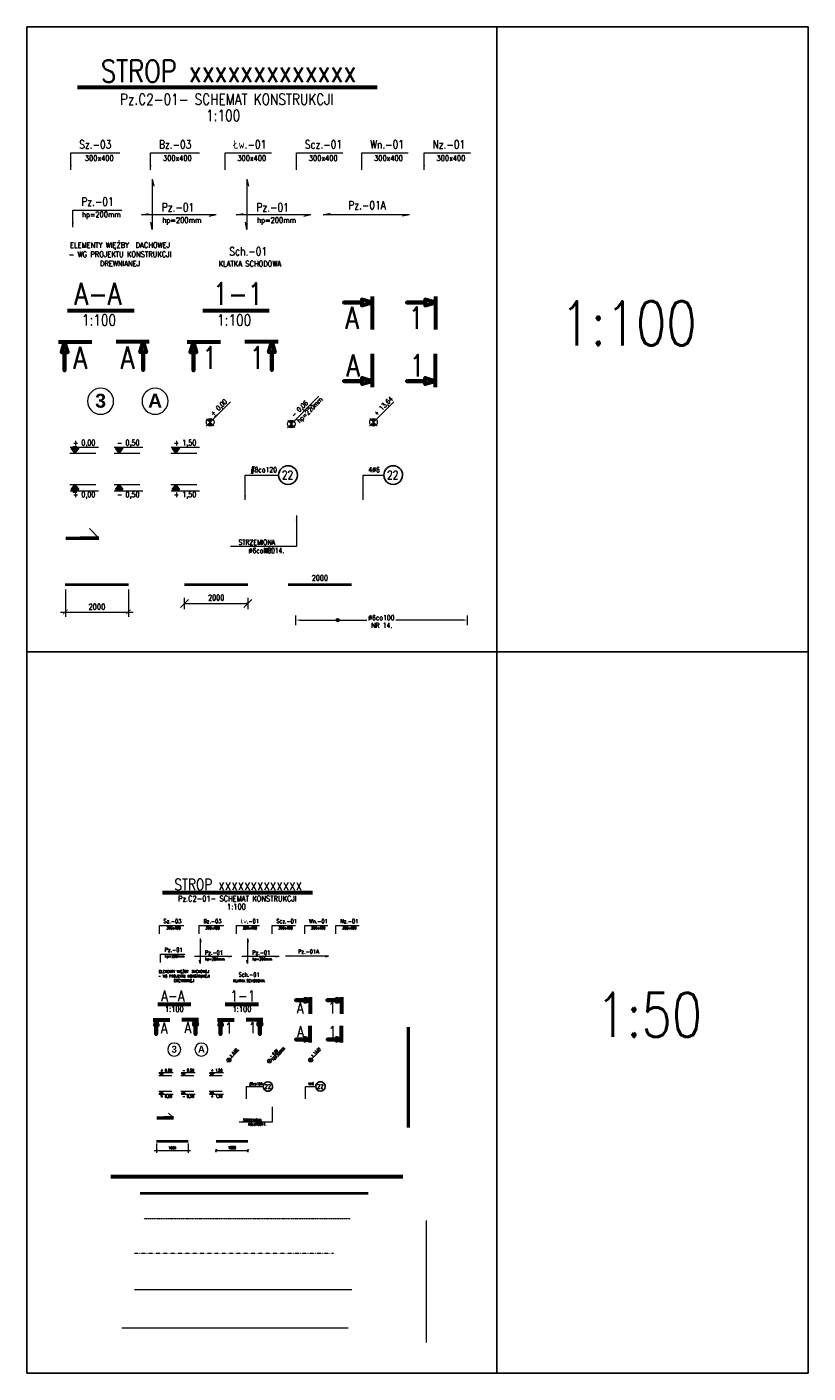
# Model space of a CAD drawing. Extents: x -257438 to 242612, y -74624 to 75879.
# Tile 10 of 21: x 28900 to 53646, y 33210 to 75879. Entities that reach past the tile are written whole.
import ezdxf
from ezdxf.enums import TextEntityAlignment as Align

# ---------------------------------------------------------------- set-up
doc = ezdxf.new("R2010")
doc.units = 0
doc.header["$LTSCALE"] = 10
doc.header["$MEASUREMENT"] = 0
doc.linetypes.add('DASHDOT', pattern=[1, 0.5, -0.25, 0, -0.25])
doc.linetypes.add('HIDDEN', pattern=[0.375, 0.25, -0.125])
for name, color, linetype, lineweight in [('P-Linia1', 3, 'Continuous', 40), ('P-Linia2', 2, 'Continuous', 25), ('P-Linia3', 6, 'Continuous', 60), ('P-Linia4', 253, 'Continuous', 5), ('P-Linia5', 4, 'Continuous', 60), ('P-Opis', 1, 'Continuous', 18), ('P-Osie', 1, 'DASHDOT', 18), ('P-Przerywana', 13, 'HIDDEN', 9), ('P-Szraf', 251, 'Continuous', 5), ('P-Wymiar', 254, 'Continuous', 9), ('P-Zbrojenie', 4, 'Continuous', 50)]:
    doc.layers.add(name, color=color, linetype=linetype, lineweight=lineweight)
doc.styles.add('CDMSTYLE', font='simplex.shx', dxfattribs={"width": 0.8})
doc.styles.add('ROMANS', font='romans.shx', dxfattribs={"width": 0.7})
doc.styles.add('SIMPLEX', font='simplex.shx', dxfattribs={"width": 0.8})
doc.styles.add('STYLE10', font='arialbd.ttf')
doc.dimstyles.new('A100', dxfattribs={"dimscale": 100, "dimtxt": 1.75, "dimasz": 0.1, "dimexe": 0, "dimexo": 0, "dimgap": 1, "dimtad": 1, "dimdec": 4, "dimrnd": 0.1, "dimdsep": 46, "dimtxsty": 'ROMANS', "dimblk": '[[[[[[[[', "dimcen": 2, "dimdle": 2, "dimse1": 1, "dimse2": 1, "dimclrd": 256, "dimclrt": 1, "dimadec": 0, "dimazin": 0, "dimtfac": 1, "dimtdec": 4, "dimtix": 1, "dimtmove": 2, "dimatfit": 3, "dimldrblk": '[[[[[[[[', "dimfxl": 1, "dimtvp": 0.6, "dimtolj": 1, "dimlwd": 9, "dimarcsym": 0})
doc.dimstyles.new('A50', dxfattribs={"dimscale": 50, "dimtxt": 1.75, "dimasz": 0.05, "dimexe": 0, "dimexo": 0, "dimgap": 1, "dimtad": 1, "dimdec": 4, "dimrnd": 0.1, "dimdsep": 46, "dimtxsty": 'ROMANS', "dimblk": '[[[[[[[[', "dimcen": 2, "dimdle": 2, "dimse1": 1, "dimse2": 1, "dimclrd": 256, "dimclrt": 1, "dimadec": 0, "dimazin": 0, "dimtfac": 1, "dimtdec": 4, "dimtix": 1, "dimtmove": 2, "dimatfit": 3, "dimldrblk": '[[[[[[[[', "dimfxl": 1, "dimtvp": 0.6, "dimtolj": 1, "dimlwd": -1, "dimarcsym": 0})
doc.dimstyles.new('C_1_100', dxfattribs={"dimscale": 0.1, "dimtxt": 1750, "dimasz": 1500, "dimexe": 1500, "dimexo": 1500, "dimgap": 800, "dimtad": 1, "dimdec": 1, "dimrnd": 5, "dimzin": 9, "dimtxsty": 'CDMSTYLE', "dimblk": 'ARCHTICK', "dimcen": 1500, "dimdle": 1500, "dimclrd": 256, "dimclre": 256, "dimclrt": 1, "dimadec": 1, "dimazin": 2, "dimtfac": 1, "dimtdec": 1, "dimtix": 1, "dimtmove": 2, "dimatfit": 3, "dimfxl": 1, "dimtvp": 1, "dimtolj": 1, "dimtzin": 0, "dimlwd": -1, "dimlwe": -1, "dimarcsym": 0})
doc.dimstyles.new('C_1_50', dxfattribs={"dimscale": 0.1, "dimtxt": 800, "dimasz": 700, "dimexe": 750, "dimexo": 750, "dimgap": 400, "dimtad": 1, "dimdec": 1, "dimrnd": 1, "dimzin": 9, "dimtxsty": 'CDMSTYLE', "dimblk": 'ARCHTICK', "dimcen": 700, "dimdle": 750, "dimclrd": 256, "dimclre": 256, "dimclrt": 1, "dimadec": 1, "dimazin": 2, "dimtfac": 1, "dimtdec": 1, "dimtix": 1, "dimtmove": 2, "dimatfit": 3, "dimfxl": 1500, "dimtvp": 1, "dimtolj": 1, "dimtzin": 0, "dimlwd": -1, "dimlwe": -1, "dimarcsym": 0})
doc.dimstyles.new('Prety1', dxfattribs={"dimscale": 100, "dimtxt": 1.75, "dimasz": 0.1, "dimexe": 0, "dimexo": 0, "dimgap": 1, "dimtad": 1, "dimdec": 4, "dimrnd": 0.1, "dimdsep": 46, "dimtxsty": 'ROMANS', "dimblk": '[[[[[[[[', "dimcen": 2, "dimdle": 2, "dimse1": 1, "dimse2": 1, "dimsd1": 1, "dimsd2": 1, "dimclrd": 256, "dimclrt": 1, "dimadec": 0, "dimazin": 0, "dimtfac": 1, "dimtdec": 4, "dimtix": 1, "dimtmove": 2, "dimatfit": 3, "dimldrblk": '[[[[[[[[', "dimfxl": 1, "dimtvp": 0.6, "dimtolj": 1, "dimlwd": -1, "dimarcsym": 0})
doc.dimstyles.new('Zbr_C_1_50', dxfattribs={"dimscale": 0.2, "dimtxt": 800, "dimasz": 700, "dimexe": 750, "dimexo": 750, "dimgap": 400, "dimtad": 1, "dimdec": 1, "dimrnd": 1, "dimzin": 9, "dimtxsty": 'CDMSTYLE', "dimcen": 700, "dimdle": 750, "dimclrd": 256, "dimclre": 256, "dimclrt": 1, "dimadec": 1, "dimazin": 2, "dimtfac": 1, "dimtdec": 1, "dimtix": 1, "dimtmove": 2, "dimatfit": 3, "dimfxl": 1500, "dimtvp": 1, "dimtolj": 1, "dimtzin": 0, "dimlwd": -1, "dimlwe": -1, "dimarcsym": 0})

# ---------------------------------------------------------------- blocks, each defined once
blk = doc.blocks.new('_ArchTick')
at = {"color": 0, "linetype": 'ByBlock', "const_width": 0.15}
blk.add_lwpolyline([(-0.5, -0.5), (0.5, 0.5)], dxfattribs=at)
blk = doc.blocks.new('POZ')
at = {"layer": 'P-Linia4', "lineweight": 25}
blk.add_hatch(color=1, dxfattribs=at).paths.add_polyline_path([(-10585, -30733), (-10720, -30733), (-10652, -30824)])
for p, q in [((-10720, -30733), (-10652, -30824)), ((-10720, -30733), (-10585, -30733)), ((-10652, -30824), (-10585, -30733)), ((-10652, -30824), (-10652, -30824))]:
    blk.add_line(p, q, dxfattribs=at)
blk = doc.blocks.new('*D193')
at = {"layer": 'Defpoints', "color": 0, "transparency": 16777216}
for p in [(30117, 58200), (32117, 58200), (32117, 57333)]:
    blk.add_point(p, dxfattribs=at)
at = {"layer": 'P-Wymiar', "transparency": 16777216}
for p, q in [((30117, 58050), (30117, 57183)), ((32117, 58050), (32117, 57183)), ((29967, 57333), (32267, 57333))]:
    blk.add_line(p, q, dxfattribs=at)
at = {"layer": 'P-Wymiar', "transparency": 16777216, "xscale": 150, "yscale": 150, "zscale": 150, "rotation": 180}
blk.add_blockref('_ArchTick', (30117, 57333), dxfattribs=at)
at = {"layer": 'P-Wymiar', "transparency": 16777216, "xscale": 150, "yscale": 150, "zscale": 150}
blk.add_blockref('_ArchTick', (32117, 57333), dxfattribs=at)
at = {"layer": 'P-Wymiar', "color": 1, "transparency": 16777216, "insert": (31117, 57500), "char_height": 175, "attachment_point": 5, "style": 'CDMSTYLE'}
blk.add_mtext('\\A1;2000', dxfattribs=at)
blk = doc.blocks.new('[[[[[[[[')
at = {"layer": 'P-Wymiar'}
for p, q in [((-12.7, -12.7), (12.7, 12.7)), ((0, 0), (-4.6, 0)), ((0, 18), (0, -18))]:
    blk.add_line(p, q, dxfattribs=at)
blk = doc.blocks.new('*D194')
at = {"layer": 'Defpoints', "color": 0, "transparency": 16777216}
for p in [(33895, 58200), (35895, 58200), (35895, 57602)]:
    blk.add_point(p, dxfattribs=at)
at = {"layer": 'P-Wymiar', "lineweight": 9, "transparency": 16777216}
blk.add_line((33905, 57602), (35885, 57602), dxfattribs=at)
at = {"layer": 'P-Wymiar', "lineweight": 9, "transparency": 16777216, "xscale": 10, "yscale": 10, "zscale": 10, "rotation": 180}
blk.add_blockref('[[[[[[[[', (33895, 57602), dxfattribs=at)
at = {"layer": 'P-Wymiar', "lineweight": 9, "transparency": 16777216, "xscale": 10, "yscale": 10, "zscale": 10}
blk.add_blockref('[[[[[[[[', (35895, 57602), dxfattribs=at)
at = {"layer": 'P-Wymiar', "color": 1, "transparency": 16777216, "insert": (34895, 57790), "char_height": 175, "attachment_point": 5, "style": 'ROMANS'}
blk.add_mtext('\\A1;2000', dxfattribs=at)
blk = doc.blocks.new('*D195')
at = {"layer": 'Defpoints', "color": 0, "transparency": 16777216}
for p in [(37180, 58200), (39180, 58227), (39180, 58200)]:
    blk.add_point(p, dxfattribs=at)
at = {"layer": 'P-Wymiar', "color": 1, "transparency": 16777216, "insert": (38180, 58415), "char_height": 175, "attachment_point": 5, "style": 'ROMANS'}
blk.add_mtext('\\A1;2000', dxfattribs=at)
blk = doc.blocks.new('*D196')
at = {"layer": 'Defpoints', "color": 0, "transparency": 16777216}
for p in [(37423, 56770), (42859, 57078), (42859, 56770)]:
    blk.add_point(p, dxfattribs=at)
at = {"layer": 'P-Wymiar', "transparency": 16777216}
for p, q in [((37423, 56920), (37423, 57228)), ((42859, 56920), (42859, 57228)), ((37563, 57078), (39664, 57078)), ((42719, 57078), (40592, 57078))]:
    blk.add_line(p, q, dxfattribs=at)
for points in [[(37563, 57101), (37563, 57054), (37423, 57078)], [(42719, 57101), (42719, 57054), (42859, 57078)]]:
    blk.add_solid(points, dxfattribs=at)
at = {"layer": 'P-Wymiar', "color": 1, "transparency": 16777216, "insert": (40128, 57154), "char_height": 160, "attachment_point": 5, "style": 'CDMSTYLE'}
blk.add_mtext('\\A1;%%C6co100     ', dxfattribs=at)
blk = doc.blocks.new('*D197')
at = {"layer": 'Defpoints', "color": 0, "transparency": 16777216}
for p in [(34896, 40557), (35896, 40557), (35896, 40261)]:
    blk.add_point(p, dxfattribs=at)
at = {"layer": 'P-Wymiar', "transparency": 16777216}
blk.add_line((34899, 40261), (35894, 40261), dxfattribs=at)
at = {"layer": 'P-Wymiar', "transparency": 16777216, "xscale": 2.5, "yscale": 2.5, "zscale": 2.5, "rotation": 180}
blk.add_blockref('[[[[[[[[', (34896, 40261), dxfattribs=at)
at = {"layer": 'P-Wymiar', "transparency": 16777216, "xscale": 2.5, "yscale": 2.5, "zscale": 2.5}
blk.add_blockref('[[[[[[[[', (35896, 40261), dxfattribs=at)
at = {"layer": 'P-Wymiar', "color": 1, "transparency": 16777216, "insert": (35396, 40354), "char_height": 87.5, "attachment_point": 5, "style": 'ROMANS'}
blk.add_mtext('\\A1;1000', dxfattribs=at)
blk = doc.blocks.new('*D198')
at = {"layer": 'Defpoints', "color": 0, "transparency": 16777216}
for p in [(33007, 40557), (34007, 40557), (34007, 40270)]:
    blk.add_point(p, dxfattribs=at)
at = {"layer": 'P-Wymiar', "transparency": 16777216}
for p, q in [((32932, 40270), (34082, 40270)), ((33007, 40482), (33007, 40195)), ((34007, 40482), (34007, 40195))]:
    blk.add_line(p, q, dxfattribs=at)
at = {"layer": 'P-Wymiar', "transparency": 16777216, "xscale": 70, "yscale": 70, "zscale": 70, "rotation": 180}
blk.add_blockref('_ArchTick', (33007, 40270), dxfattribs=at)
at = {"layer": 'P-Wymiar', "transparency": 16777216, "xscale": 70, "yscale": 70, "zscale": 70}
blk.add_blockref('_ArchTick', (34007, 40270), dxfattribs=at)
at = {"layer": 'P-Wymiar', "color": 1, "transparency": 16777216, "insert": (33507, 40350), "char_height": 80, "attachment_point": 5, "style": 'CDMSTYLE'}
blk.add_mtext('\\A1;1000', dxfattribs=at)

msp = doc.modelspace()

# ---------------------------------------------------------------- hatches: boundary and pattern name
at = {"layer": 'P-Linia4'}
h = msp.add_hatch(color=1, dxfattribs=at)
h.paths.add_polyline_path([(37188.63665, 63378.66067), (37274.25291, 63293.04441), (37359.86917, 63378.66067, 0.4142135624)])
h.paths.add_polyline_path([(37274.25291, 63293.04441), (37188.63665, 63207.42815, 0.4142135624), (37359.86917, 63207.42815)])
h = msp.add_hatch(color=1, dxfattribs=at)
h.paths.add_polyline_path([(36543.01105, 43146.52543), (36585.81918, 43103.7173), (36628.62731, 43146.52543, 0.4142135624)])
h.paths.add_polyline_path([(36585.81918, 43103.7173), (36543.01105, 43060.90917, 0.4142135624), (36628.62731, 43060.90917)])
at = {"layer": 'P-Opis'}
h = msp.add_hatch(color=256, dxfattribs=at)
h.paths.add_polyline_path([(34619.89405, 63433.75314), (34705.51031, 63348.13688), (34791.12657, 63433.75314, 0.4142135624)])
h.paths.add_polyline_path([(34705.51031, 63348.13688), (34619.89405, 63262.52062, 0.4142135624), (34791.12657, 63262.52062)])
h = msp.add_hatch(color=256, dxfattribs=at)
h.paths.add_polyline_path([(39793.75462, 63435.73269), (39879.37088, 63350.11643), (39964.98714, 63435.73269, 0.4142135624)])
h.paths.add_polyline_path([(39879.37088, 63350.11643), (39793.75462, 63264.50017, 0.4142135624), (39964.98714, 63264.50017)])
h = msp.add_hatch(color=256, dxfattribs=at)
h.paths.add_polyline_path([(35258.63975, 43174.07167), (35301.44788, 43131.26353), (35344.25602, 43174.07167, 0.4142135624)])
h.paths.add_polyline_path([(35301.44788, 43131.26353), (35258.63975, 43088.4554, 0.4142135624), (35344.25602, 43088.4554)])
h = msp.add_hatch(color=256, dxfattribs=at)
h.paths.add_polyline_path([(37845.57004, 43175.06144), (37888.37817, 43132.25331), (37931.1863, 43175.06144, 0.4142135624)])
h.paths.add_polyline_path([(37888.37817, 43132.25331), (37845.57004, 43089.44518, 0.4142135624), (37931.1863, 43089.44518)])
at = {"layer": 'P-Szraf'}
msp.add_hatch(color=256, dxfattribs=at).paths.add_polyline_path([(38794.92112, 57077.71079, 1), (38692.02054, 57077.71079, 1)])

# ---------------------------------------------------------------- linework, layer by layer
for p, q in [((28900.37442, 75878.71132), (53646.34407, 75878.71132)), ((28900.37442, 33210.17679), (28900.37442, 75878.71132)), ((43785.20768, 75878.71132), (43785.20768, 33210.17679)), ((53646.34407, 75878.71132), (53646.34407, 33210.17679)), ((28900.37442, 56076.12279), (53646.34407, 56076.12279)), ((53646.34407, 33210.17679), (28900.37442, 33210.17679))]:
    msp.add_line(p, q)
at = {"layer": 'P-Linia1'}
for p, q in [((30116.68563, 58200.39517), (32116.68563, 58200.39517)), ((33894.85472, 58200.39517), (35894.85472, 58200.39517)), ((37180.21911, 58200.39517), (39180.21911, 58200.39517)), ((33007.03554, 40557.39268), (34007.03554, 40557.39268)), ((34896.12009, 40557.39268), (35896.12009, 40557.39268)), ((32486.02091, 38915.95783), (39713.31066, 38915.95783))]:
    msp.add_line(p, q, dxfattribs=at)
at = {"layer": 'P-Linia2', "color": 2}
for points in [[(36874.46847, 61674.65487, -1), (37469.12161, 61670.49434, -1)], [(40206.36378, 61674.65487, -1), (40801.01693, 61670.49434, -1)], [(36385.92696, 42294.52253, -1), (36683.25354, 42292.44227, -1)], [(38051.87462, 42294.52253, -1), (38349.20119, 42292.44227, -1)]]:
    msp.add_lwpolyline(points, format="xyb", close=True, dxfattribs=at)
at = {"layer": 'P-Linia3', "color": 6, "linetype": 'Continuous'}
for p, q in [((30500.37416, 73968.0005), (39991.96812, 73968.0005)), ((30188.22198, 66890.12568), (32293.66852, 66890.12568)), ((34471.25853, 66890.12568), (36576.70507, 66890.12568)), ((33198.87981, 48441.19535), (37944.67679, 48441.19535)), ((33042.80372, 44902.25793), (34095.52699, 44902.25793)), ((35184.32199, 44902.25793), (36237.04526, 44902.25793))]:
    msp.add_line(p, q, dxfattribs=at)
at = {"layer": 'P-Linia3', "color": 6, "flags": 128}
for points in [[(39838.29375, 67337.18539), (39838.29375, 67142.78539), (39514.29375, 67239.98539), (39514.29375, 67142.78539), (38935.1018, 67142.78539), (39514.29375, 67142.78539), (39514.29375, 67045.58539), (39838.29375, 67142.78539), (39838.29375, 66285.36462)], [(41839.27446, 67337.18539), (41839.27446, 67142.78539), (41515.27446, 67239.98539), (41515.27446, 67142.78539), (40936.08252, 67142.78539), (41515.27446, 67142.78539), (41515.27446, 67045.58539), (41839.27446, 67142.78539), (41839.27446, 66285.36462)], [(29899.60548, 65893.98828), (30094.00548, 65893.98828), (29996.80548, 65569.98828), (30094.00548, 65569.98828), (30094.00548, 64990.79633), (30094.00548, 65569.98828), (30191.20548, 65569.98828), (30094.00548, 65893.98828), (30951.42626, 65893.98828)], [(32776.1294, 65898.38249), (32581.7294, 65898.38249), (32678.9294, 65574.38249), (32581.7294, 65574.38249), (32581.7294, 64995.19054), (32581.7294, 65574.38249), (32484.5294, 65574.38249), (32581.7294, 65898.38249), (31724.30863, 65898.38249)], [(33978.88292, 65893.98828), (34173.28292, 65893.98828), (34076.08292, 65569.98828), (34173.28292, 65569.98828), (34173.28292, 64990.79633), (34173.28292, 65569.98828), (34270.48292, 65569.98828), (34173.28292, 65893.98828), (35030.7037, 65893.98828)], [(36855.40684, 65898.38249), (36661.00684, 65898.38249), (36758.20684, 65574.38249), (36661.00684, 65574.38249), (36661.00684, 64995.19054), (36661.00684, 65574.38249), (36563.80684, 65574.38249), (36661.00684, 65898.38249), (35803.58607, 65898.38249)], [(39842.68796, 64460.66148), (39842.68796, 64655.06148), (39518.68796, 64557.86148), (39518.68796, 64655.06148), (38939.49601, 64655.06148), (39518.68796, 64655.06148), (39518.68796, 64752.26148), (39842.68796, 64655.06148), (39842.68796, 65512.48225)], [(41843.66867, 64460.66148), (41843.66867, 64655.06148), (41519.66867, 64557.86148), (41519.66867, 64655.06148), (40940.47673, 64655.06148), (41519.66867, 64655.06148), (41519.66867, 64752.26148), (41843.66867, 64655.06148), (41843.66867, 65512.48225)], [(37867.8396, 45125.78779), (37867.8396, 45028.58779), (37705.8396, 45077.18779), (37705.8396, 45028.58779), (37416.24363, 45028.58779), (37705.8396, 45028.58779), (37705.8396, 44979.98779), (37867.8396, 45028.58779), (37867.8396, 44599.8774)], [(38868.32996, 45125.78779), (38868.32996, 45028.58779), (38706.32996, 45077.18779), (38706.32996, 45028.58779), (38416.73399, 45028.58779), (38706.32996, 45028.58779), (38706.32996, 44979.98779), (38868.32996, 45028.58779), (38868.32996, 44599.8774)], [(32898.49547, 44404.18923), (32995.69547, 44404.18923), (32947.09547, 44242.18923), (32995.69547, 44242.18923), (32995.69547, 43952.59326), (32995.69547, 44242.18923), (33044.29547, 44242.18923), (32995.69547, 44404.18923), (33424.40586, 44404.18923)], [(34336.75743, 44406.38634), (34239.55743, 44406.38634), (34288.15743, 44244.38634), (34239.55743, 44244.38634), (34239.55743, 43954.79036), (34239.55743, 44244.38634), (34190.95743, 44244.38634), (34239.55743, 44406.38634), (33810.84704, 44406.38634)], [(34938.13419, 44404.18923), (35035.33419, 44404.18923), (34986.73419, 44242.18923), (35035.33419, 44242.18923), (35035.33419, 43952.59326), (35035.33419, 44242.18923), (35083.93419, 44242.18923), (35035.33419, 44404.18923), (35464.04458, 44404.18923)], [(36376.39615, 44406.38634), (36279.19615, 44406.38634), (36327.79615, 44244.38634), (36279.19615, 44244.38634), (36279.19615, 43954.79036), (36279.19615, 44244.38634), (36230.59615, 44244.38634), (36279.19615, 44406.38634), (35850.48576, 44406.38634)], [(37870.03671, 43687.52583), (37870.03671, 43784.72583), (37708.03671, 43736.12583), (37708.03671, 43784.72583), (37418.44074, 43784.72583), (37708.03671, 43784.72583), (37708.03671, 43833.32583), (37870.03671, 43784.72583), (37870.03671, 44213.43622)], [(38870.52707, 43687.52583), (38870.52707, 43784.72583), (38708.52707, 43736.12583), (38708.52707, 43784.72583), (38418.93109, 43784.72583), (38708.52707, 43784.72583), (38708.52707, 43833.32583), (38870.52707, 43784.72583), (38870.52707, 44213.43622)]]:
    msp.add_lwpolyline(points, dxfattribs=at)
at = {"layer": 'P-Linia4'}
for p, q in [((32872.11577, 71051.61877), (32872.11577, 69459.81154)), ((32872.11577, 71051.61877), (32916.33348, 70826.26537)), ((35871.19127, 71051.61877), (35871.19127, 69459.81154)), ((35871.19127, 71051.61877), (35915.40898, 70826.26537)), ((32530.57961, 69919.14196), (32755.93301, 69963.35967)), ((34894.4071, 69919.14196), (32530.57961, 69919.14196)), ((32872.11577, 69459.81154), (32827.89806, 69685.16494)), ((34894.4071, 69919.14196), (34669.0537, 69874.92425)), ((35529.65511, 69919.14196), (35755.00851, 69963.35967)), ((37893.4826, 69919.14196), (35529.65511, 69919.14196)), ((35871.19127, 69459.81154), (35826.97356, 69685.16494)), ((37893.4826, 69919.14196), (37668.1292, 69874.92425)), ((38282.396, 69926.28968), (38507.74939, 69970.50739)), ((41020.06776, 69926.28968), (38282.396, 69926.28968)), ((41020.06776, 69926.28968), (40794.71436, 69882.07197)), ((37151.82082, 63170.61232), (38151.61523, 64170.40673)), ((34583.07822, 63225.70479), (35352.32256, 63994.94913)), ((39756.93879, 63227.68434), (40526.18312, 63996.92868)), ((34592.35097, 63461.29623), (34818.66966, 63234.97754)), ((37161.09356, 63406.20376), (37387.41226, 63179.88506)), ((39766.21153, 63463.27578), (39992.53023, 63236.95709)), ((30264.12683, 62365.99263), (31083.60777, 62365.99263)), ((30270.55138, 62557.50862), (31169.9562, 62557.50862)), ((31662.59746, 62365.99263), (32482.0784, 62365.99263)), ((31669.02202, 62557.50862), (32568.42684, 62557.50862)), ((33459.79132, 62365.99263), (34279.27226, 62365.99263)), ((33466.21588, 62557.50862), (34365.62069, 62557.50862)), ((30264.12683, 61371.00412), (31083.60777, 61371.00412)), ((30270.55138, 61179.48812), (31169.9562, 61179.48812)), ((31662.59746, 61371.00412), (32482.0784, 61371.00412)), ((31669.02202, 61179.48812), (32568.42684, 61179.48812)), ((33459.79132, 61371.00412), (34279.27226, 61371.00412)), ((33466.21588, 61179.48812), (34365.62069, 61179.48812)), ((34384.75061, 46983.00448), (34384.75061, 46187.10086)), ((34384.75061, 46983.00448), (34406.85947, 46870.32778)), ((35884.28837, 46983.00448), (35884.28837, 46187.10086)), ((35884.28837, 46983.00448), (35906.39722, 46870.32778)), ((34213.98253, 46416.76608), (34326.65923, 46438.87493)), ((35395.89628, 46416.76608), (34213.98253, 46416.76608)), ((34384.75061, 46187.10086), (34362.64176, 46299.77756)), ((35395.89628, 46416.76608), (35283.21958, 46394.65722)), ((35713.52028, 46416.76608), (35826.19698, 46438.87493)), ((36895.43403, 46416.76608), (35713.52028, 46416.76608)), ((35884.28837, 46187.10086), (35862.17951, 46299.77756)), ((36895.43403, 46416.76608), (36782.75733, 46394.65722)), ((37089.89073, 46420.33993), (37202.56743, 46442.44879)), ((38458.72661, 46420.33993), (37089.89073, 46420.33993)), ((38458.72661, 46420.33993), (38346.04991, 46398.23108)), ((36524.60314, 43042.50125), (37024.50035, 43542.39846)), ((35240.23184, 43070.04749), (35624.85401, 43454.66966)), ((35244.86821, 43187.84321), (35358.02756, 43074.68386)), ((36529.23951, 43160.29697), (36642.39886, 43047.13763)), ((37827.16212, 43071.03727), (38211.78429, 43455.65943)), ((37831.7985, 43188.83298), (37944.95784, 43075.67364)), ((33083.96842, 42735.9494), (33533.67083, 42735.9494)), ((33783.20374, 42735.9494), (34232.90615, 42735.9494)), ((34681.80067, 42735.9494), (35131.50307, 42735.9494)), ((33080.75614, 42640.19141), (33490.49661, 42640.19141)), ((33779.99146, 42640.19141), (34189.73193, 42640.19141)), ((34678.58839, 42640.19141), (35088.32886, 42640.19141)), ((33080.75614, 42142.69715), (33490.49661, 42142.69715)), ((33083.96842, 42046.93916), (33533.67083, 42046.93916)), ((33779.99146, 42142.69715), (34189.73193, 42142.69715)), ((33783.20374, 42046.93916), (34232.90615, 42046.93916)), ((34678.58839, 42142.69715), (35088.32886, 42142.69715)), ((34681.80067, 42046.93916), (35131.50307, 42046.93916))]:
    msp.add_line(p, q, dxfattribs=at)
at = {"layer": 'P-Linia4', "color": 2}
for p, q in [((30882.48221, 59976.79714), (31182.48221, 59676.79714)), ((33389.93384, 41445.59366), (33539.93384, 41295.59366))]:
    msp.add_line(p, q, dxfattribs=at)
at = {"layer": 'P-Linia4', "ltscale": 0.05}
for points in [[(31647.06339, 64013.89584, 1), (30821.13602, 64013.89584, 1)], [(33372.99074, 64013.89584, 1), (32547.06337, 64013.89584, 1)], [(33772.22442, 43464.14302, 1), (33359.26074, 43464.14302, 1)], [(34635.1881, 43464.14302, 1), (34222.22441, 43464.14302, 1)]]:
    msp.add_lwpolyline(points, format="xyb", close=True, dxfattribs=at)
at = {"layer": 'P-Linia4'}
for centre, radius in [((34705.51031, 63348.13688), 121.07968), ((37274.25291, 63293.04441), 121.07968), ((39879.37088, 63350.11643), 121.07968), ((35301.44788, 43131.26353), 60.53984), ((36585.81918, 43103.7173), 60.53984), ((37888.37817, 43132.25331), 60.53984)]:
    msp.add_circle(centre, radius, dxfattribs=at)
at = {"layer": 'P-Linia5'}
msp.add_line((31560.92801, 39435.89737), (40811.85887, 39435.89737), dxfattribs=at)
at = {"layer": 'P-Opis'}
for p, q in [((34838.85038, 63515.92912), (34901.41006, 63581.81144)), ((30357.91437, 62575.10515), (30480.34947, 62575.10515)), ((30357.91437, 61131.62636), (30480.34947, 61131.62636)), ((35368.11792, 43215.15966), (35399.39776, 43248.10081)), ((33127.64991, 42744.74767), (33188.86746, 42744.74767)), ((33127.64991, 42023.00827), (33188.86746, 42023.00827)), ((41563.49683, 34178.73108), (41563.49683, 38049.39193))]:
    msp.add_line(p, q, dxfattribs=at)
at = {"layer": 'P-Osie'}
msp.add_line((32312.56597, 37009.51285), (38614.76281, 37009.51285), dxfattribs=at)
at = {"layer": 'P-Przerywana'}
msp.add_line((32601.65766, 38107.16299), (39135.12764, 38107.16299), dxfattribs=at)
at = {"layer": 'P-Szraf'}
msp.add_line((32312.56597, 35854.09182), (39192.94583, 35854.09182), dxfattribs=at)
msp.add_circle((38743.47083, 57077.71079), 51.45029, dxfattribs=at)
at = {"layer": 'P-Wymiar'}
msp.add_line((31907.83789, 34640.89956), (39077.30944, 34640.89956), dxfattribs=at)
at = {"layer": 'P-Zbrojenie'}
for p, q in [((30131.52767, 59676.79714), (31182.48221, 59676.79714)), ((31182.48221, 59676.79714), (30582.48221, 59676.79714)), ((31182.48221, 59676.79714), (30832.48221, 59676.79714)), ((31182.48221, 59676.79714), (30882.48221, 59676.79714)), ((40985.31381, 40995.71582), (40985.31381, 44173.12395)), ((33014.45656, 41295.59366), (33539.93384, 41295.59366)), ((33539.93384, 41295.59366), (33239.93384, 41295.59366)), ((33539.93384, 41295.59366), (33364.93384, 41295.59366)), ((33539.93384, 41295.59366), (33389.93384, 41295.59366))]:
    msp.add_line(p, q, dxfattribs=at)

# ---------------------------------------------------------------- block references
at = {"layer": 'P-Linia4', "lineweight": 25}
for p, xscale, yscale, zscale in [((49116.13694, 116461.91677), 1.755000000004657, 1.755000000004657, 1.755000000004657), ((50514.60757, 116461.91677), 1.755000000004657, 1.755000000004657, 1.755000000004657), ((52311.80143, 116461.91677), 1.755000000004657, 1.755000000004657, 1.755000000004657), ((42506.7612, 69688.15348), 0.8775000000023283, 0.8775000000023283, 0.8775000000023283), ((43205.99652, 69688.15348), 0.8775000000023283, 0.8775000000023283, 0.8775000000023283), ((44104.59344, 69688.15348), 0.8775000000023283, 0.8775000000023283, 0.8775000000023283)]:
    msp.add_blockref('POZ', p, dxfattribs=dict(at, xscale=xscale, yscale=yscale, zscale=zscale))
at = {"layer": 'P-Linia4', "lineweight": 25, "rotation": 180}
for p, xscale, yscale, zscale in [((49116.13694, 7275.07997), -1.755000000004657, 1.755000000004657, 1.755), ((50514.60757, 7275.07997), -1.755000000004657, 1.755000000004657, 1.755), ((52311.80143, 7275.07997), -1.755000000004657, 1.755000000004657, 1.755), ((42506.7612, 15094.73508), -0.8775000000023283, 0.8775000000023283, 0.8775), ((43205.99652, 15094.73508), -0.8775000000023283, 0.8775000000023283, 0.8775), ((44104.59344, 15094.73508), -0.8775000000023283, 0.8775000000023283, 0.8775)]:
    msp.add_blockref('POZ', p, dxfattribs=dict(at, xscale=xscale, yscale=yscale, zscale=zscale))

# ---------------------------------------------------------------- texts
at = {"layer": 'P-Linia1', "color": 3, "linetype": 'Continuous', "attachment_point": 5, "style": 'SIMPLEX'}
for insert, char_height, width in [((35227.24591, 73585.20194), 350, 20779.8413177), ((35562.31569, 48249.79607), 175, 10389.9206588)]:
    msp.add_mtext('Pz.C2-01- SCHEMAT KONSTRUKCJI', dxfattribs=dict(at, insert=insert, char_height=char_height, width=width))
at = {"layer": 'P-Linia1', "color": 3, "linetype": 'Continuous', "attachment_point": 1, "style": 'SIMPLEX'}
for insert, char_height in [((34577.40353, 73245.5901), 350), ((30643.07673, 66762.69329), 350), ((34926.11328, 66762.69329), 350), ((35237.39449, 48079.99014), 175), ((33270.23109, 44838.54174), 175), ((35411.74937, 44838.54174), 175)]:
    msp.add_mtext('1:100', dxfattribs=dict(at, insert=insert, char_height=char_height))
at = {"layer": 'P-Linia1', "color": 3, "attachment_point": 4, "style": 'CDMSTYLE'}
for s, insert, char_height in [('{\\Fsimplex.shx|c238;S}z.-03', (30557.46548, 72154.671), 262.5), ('{\\Fsimplex.shx|c238;B}z.-03', (33083.89073, 72154.671), 262.5), ('{\\Fsimplex.shx|c238;Łw}.-0{\\Fsimplex.shx|c238;1}', (35441.44607, 72154.671), 262.5), ('{\\Fsimplex.shx|c238;Scz}.-0{\\Fsimplex.shx|c238;1}', (37703.9844, 72154.671), 262.5), ('{\\Fsimplex.shx|c238;Wn}.-0{\\Fsimplex.shx|c238;1}', (39771.94129, 72154.671), 262.5), ('{\\Fsimplex.shx|c238;Nz}.-0{\\Fsimplex.shx|c238;1}', (41749.98704, 72154.671), 262.5), ('{\\Fsimplex.shx|c238;Pz.-01}', (30621.63266, 70338.22731), 262.5), ('{\\Fsimplex.shx|c238;Pz.-01}', (33173.71765, 70159.50291), 262.5), ('{\\Fsimplex.shx|c238;Pz.-01}', (36172.79315, 70159.50291), 262.5), ('Pz.-01A', (39080.45448, 70227.56692), 262.5), ('{\\Fsimplex.shx|c238;Sch.-01}', (35312.80305, 68764.66437), 262.5), ('{\\Fsimplex.shx|c238;S}z.-03', (33227.42547, 47534.53059), 131.25), ('{\\Fsimplex.shx|c238;B}z.-03', (34490.63809, 47534.53059), 131.25), ('{\\Fsimplex.shx|c238;Łw}.-0{\\Fsimplex.shx|c238;1}', (35669.41576, 47534.53059), 131.25), ('{\\Fsimplex.shx|c238;Scz}.-0{\\Fsimplex.shx|c238;1}', (36800.68493, 47534.53059), 131.25), ('{\\Fsimplex.shx|c238;Wn}.-0{\\Fsimplex.shx|c238;1}', (37834.66337, 47534.53059), 131.25), ('{\\Fsimplex.shx|c238;Nz}.-0{\\Fsimplex.shx|c238;1}', (38823.68625, 47534.53059), 131.25), ('{\\Fsimplex.shx|c238;Pz.-01}', (33259.50906, 46626.30875), 131.25), ('{\\Fsimplex.shx|c238;Pz.-01}', (34535.55155, 46536.94655), 131.25), ('{\\Fsimplex.shx|c238;Pz.-01}', (36035.0893, 46536.94655), 131.25), ('Pz.-01A', (37488.91997, 46570.97855), 131.25), ('{\\Fsimplex.shx|c238;Sch.-01}', (35605.09425, 45839.52728), 131.25)]:
    msp.add_mtext(s, dxfattribs=dict(at, insert=insert, char_height=char_height))
at = {"layer": 'P-Linia3', "color": 6, "style": 'SIMPLEX', "width": 0.8}
for s, height, p in [('A', 700, (38990.47937, 66655.18217)), ('1', 700, (40991.46009, 66655.18217)), ('A', 700, (30374.57563, 65389.53285)), ('A', 700, (31874.49259, 65393.92707)), ('1', 700, (34453.85307, 65389.53285)), ('1', 700, (35953.77003, 65393.92707)), ('A', 700, (39019.42128, 65143.98157)), ('1', 700, (41020.40199, 65143.98157)), ('A', 350, (37443.93241, 44784.78618)), ('1', 350, (38444.42277, 44784.78618)), ('A', 350, (33135.98054, 44151.96152)), ('A', 350, (33885.93902, 44154.15863)), ('1', 350, (35175.61926, 44151.96152)), ('1', 350, (35925.57774, 44154.15863)), ('A', 350, (37458.40337, 44029.18588)), ('1', 350, (38458.89372, 44029.18588))]:
    msp.add_text(s, height=height, dxfattribs=at).set_placement(p, align=Align.MIDDLE_LEFT)
at = {"layer": 'P-Linia3', "color": 6, "linetype": 'Continuous', "style": 'SIMPLEX'}
for s, insert, char_height, attachment_point in [('STROP {\\Fsimplex.shx|c238;xxxxxxxxxxxxx}', (35289.89042, 74478.92665), 700, 5), ('A-A', (30405.79055, 67418.99685), 700, 4), ('{\\Fsimplex.shx|c238;1}-{\\Fsimplex.shx|c238;1}', (34791.50442, 67418.99685), 700, 4), ('{\\Fsimplex.shx|c238;1:100}', (47957.73711, 66485.47154), 1400, 5), ('STROP {\\Fsimplex.shx|c238;xxxxxxxxxxxxx}', (35593.63794, 48696.65842), 350, 5), ('A-A', (33151.588, 45166.69352), 350, 4), ('{\\Fsimplex.shx|c238;1}-{\\Fsimplex.shx|c238;1}', (35344.44494, 45166.69352), 350, 4), ('{\\Fsimplex.shx|c238;1:50}', (48609.87323, 44564.98967), 1400, 5)]:
    msp.add_mtext(s, dxfattribs=dict(at, insert=insert, char_height=char_height, attachment_point=attachment_point))
at = {"layer": 'P-Linia4', "color": 1, "lineweight": 25, "attachment_point": 4, "style": 'SIMPLEX'}
for s, insert, char_height in [('{\\Fsimplex.shx|c238;+} {\\Fsimplex.shx|c238;0,00}', (30357.91437, 62674.38456), 175.5), ('- 0,{\\Fsimplex.shx|c238;50}', (31756.385, 62674.38456), 175.5), ('{\\Fsimplex.shx|c238;+} {\\Fsimplex.shx|c238;1,50}', (33553.57886, 62674.38456), 175.5), ('{\\Fsimplex.shx|c238;+} {\\Fsimplex.shx|c238;0,00}', (30357.91437, 61032.34695), 175.5), ('- 0,{\\Fsimplex.shx|c238;50}', (31756.385, 61032.34695), 175.5), ('{\\Fsimplex.shx|c238;+} {\\Fsimplex.shx|c238;1,50}', (33553.57886, 61032.34695), 175.5), ('{\\Fsimplex.shx|c238;+} {\\Fsimplex.shx|c238;0,00}', (33127.64991, 42794.38737), 87.75), ('- 0,{\\Fsimplex.shx|c238;50}', (33826.88523, 42794.38737), 87.75), ('{\\Fsimplex.shx|c238;+} {\\Fsimplex.shx|c238;1,50}', (34725.48216, 42794.38737), 87.75), ('{\\Fsimplex.shx|c238;+} {\\Fsimplex.shx|c238;0,00}', (33127.64991, 41973.36857), 87.75), ('- 0,{\\Fsimplex.shx|c238;50}', (33826.88523, 41973.36857), 87.75), ('{\\Fsimplex.shx|c238;+} {\\Fsimplex.shx|c238;1,50}', (34725.48216, 41973.36857), 87.75)]:
    msp.add_mtext(s, dxfattribs=dict(at, insert=insert, char_height=char_height))
at = {"layer": 'P-Linia5', "attachment_point": 9, "style": 'CDMSTYLE'}
for insert, char_height, width in [((37050.65594, 59202.76459), 160, 3651.3765816), ((40471.79918, 56829.28709), 160, 3651.3765816), ((36474.0207, 41058.57739), 80, 1825.6882908)]:
    msp.add_mtext('{\\Fsimplex.shx|c238;NR 14.}', dxfattribs=dict(at, insert=insert, char_height=char_height, width=width))
at = {"layer": 'P-Opis', "linetype": 'Continuous', "ltscale": 0.05, "style": 'STYLE10'}
for s, height, p in [('3', 440, (31234.09971, 64031.0387)), ('A', 440, (32960.02705, 64031.0387)), ('3', 220, (33565.74258, 43472.71444)), ('A', 220, (34428.70626, 43472.71444))]:
    msp.add_text(s, height=height, dxfattribs=at).set_placement(p, align=Align.MIDDLE_CENTER)
at = {"layer": 'P-Opis', "attachment_point": 5, "style": 'CDMSTYLE'}
for s, insert, char_height in [('{\\Fsimplex.shx|c238;\\H0.6667x;\\C1;300x400}', (31191.20286, 71720.65872), 262.5), ('{\\Fsimplex.shx|c238;\\H0.6667x;\\C1;300x400}', (33666.28211, 71720.65872), 262.5), ('{\\Fsimplex.shx|c238;\\H0.6667x;\\C1;300x400}', (36023.83744, 71720.65872), 262.5), ('{\\Fsimplex.shx|c238;\\H0.6667x;\\C1;300x400}', (38286.37578, 71720.65872), 262.5), ('{\\Fsimplex.shx|c238;\\H0.6667x;\\C1;300x400}', (40354.33267, 71720.65872), 262.5), ('{\\Fsimplex.shx|c238;\\H0.6667x;\\C1;300x400}', (42332.37842, 71720.65872), 262.5), ('{\\Fsimplex.shx|c238;\\H0.6667x;\\C1;hp=200mm}', (31255.37003, 69904.21503), 262.5), ('{\\Fsimplex.shx|c238;\\H0.6667x;\\C1;hp=200mm}', (33807.45502, 69725.49063), 262.5), ('{\\Fsimplex.shx|c238;\\H0.6667x;\\C1;hp=200mm}', (36806.53052, 69725.49063), 262.5), ('{\\C7;22}', (37156.6929, 61678.31175), 262.5), ('{\\C7;22}', (40488.58822, 61678.31175), 262.5), ('{\\Fsimplex.shx|c238;\\H0.6667x;\\C1;300x400}', (33544.29416, 47317.52445), 131.25), ('{\\Fsimplex.shx|c238;\\H0.6667x;\\C1;300x400}', (34781.83378, 47317.52445), 131.25), ('{\\Fsimplex.shx|c238;\\H0.6667x;\\C1;300x400}', (35960.61145, 47317.52445), 131.25), ('{\\Fsimplex.shx|c238;\\H0.6667x;\\C1;300x400}', (37091.88062, 47317.52445), 131.25), ('{\\Fsimplex.shx|c238;\\H0.6667x;\\C1;300x400}', (38125.85906, 47317.52445), 131.25), ('{\\Fsimplex.shx|c238;\\H0.6667x;\\C1;300x400}', (39114.88194, 47317.52445), 131.25), ('{\\Fsimplex.shx|c238;\\H0.6667x;\\C1;hp=200mm}', (33576.37774, 46409.30261), 131.25), ('{\\Fsimplex.shx|c238;\\H0.6667x;\\C1;hp=200mm}', (34852.42024, 46319.94041), 131.25), ('{\\Fsimplex.shx|c238;\\H0.6667x;\\C1;hp=200mm}', (36351.95799, 46319.94041), 131.25), ('{\\C7;22}', (36527.03918, 42296.35097), 131.25), ('{\\C7;22}', (38192.98684, 42296.35097), 131.25)]:
    msp.add_mtext(s, dxfattribs=dict(at, insert=insert, char_height=char_height))
at = {"layer": 'P-Opis', "color": 1, "attachment_point": 2, "style": 'CDMSTYLE'}
for s, insert, char_height in [('ELEMENTY{\\Fsimplex.shx|c238; WIĘŹBY } DACHOWEJ\\P- WG PROJEKTU KONSTRUKCJI\\PDREWNIANEJ', (31846.96694, 69050.92204), 175), ('{\\Fsimplex.shx|c238;KLATKA SCHODOWA}', (35963.0675, 68459.41004), 175), ('ELEMENTY{\\Fsimplex.shx|c238; WIĘŹBY } DACHOWEJ\\P- WG PROJEKTU KONSTRUKCJI\\PDREWNIANEJ', (33872.1762, 45982.65612), 87.5), ('{\\Fsimplex.shx|c238;KLATKA SCHODOWA}', (35930.22648, 45686.90011), 87.5)]:
    msp.add_mtext(s, dxfattribs=dict(at, insert=insert, char_height=char_height))
at = {"layer": 'P-Opis', "color": 1, "attachment_point": 4, "rotation": 45, "style": 'SIMPLEX'}
for s, insert, char_height in [('- 0,06\\Php=220mm', (37417.20886, 63436.00036), 150), ('+ 13,64', (39940.77562, 63574.62359), 150), ('+ {\\Fsimplex.shx|c238;0,00}', (34766.91505, 63572.64403), 150), ('- 0,06\\Php=220mm', (36657.29716, 43175.19527), 75), ('+ {\\Fsimplex.shx|c238;0,00}', (35332.15026, 43243.51711), 75), ('+ 13,64', (37919.08054, 43244.50689), 75)]:
    msp.add_mtext(s, dxfattribs=dict(at, insert=insert, char_height=char_height))
at = {"layer": 'P-Opis', "color": 1, "style": 'CDMSTYLE'}
for s, insert, char_height, width, attachment_point in [('#8co120', (35983.26389, 61922.39013), 160, 3651.3765816, 1), ('{\\Fsimplex.shx|c238;4%%C6}', (39715.84274, 61922.39013), 160, 3651.3765816, 1), ('STRZEMIONA\\P%%C6co100{\\Fsimplex.shx|c238;    } ', (36758.76509, 59199.51857), 160, 3651.3765816, 9), ('#8co120', (35940.32467, 42418.39016), 80, 1825.6882908, 1), ('{\\Fsimplex.shx|c238;4%%C6}', (37806.6141, 42418.39016), 80, 1825.6882908, 1), ('STRZEMIONA\\P%%C6co100{\\Fsimplex.shx|c238;    } ', (36328.07527, 41056.95438), 80, 1825.6882908, 9)]:
    msp.add_mtext(s, dxfattribs=dict(at, insert=insert, char_height=char_height, width=width, attachment_point=attachment_point))

# ---------------------------------------------------------------- dimensions: what is measured, and where the dimension line sits
at = {"layer": 'P-Wymiar'}
for base, p1, p2, dimstyle, picture, middle in [((39180.21911, 58227.49902), (37180.21911, 58200.39517), (39180.21911, 58200.39517), 'Prety1', '*D195', (38180.21911, 58414.99902)), ((32116.68563, 57332.87513), (30116.68563, 58200.39517), (32116.68563, 58200.39517), 'C_1_100', '*D193', (31116.68563, 57500.37513)), ((35894.85472, 57602.25148), (33894.85472, 58200.39517), (35894.85472, 58200.39517), 'A100', '*D194', (34894.85472, 57789.75148)), ((34007.03554, 40269.56231), (33007.03554, 40557.39268), (34007.03554, 40557.39268), 'C_1_50', '*D198', (33507.03554, 40349.56231)), ((35896.12009, 40260.50316), (34896.12009, 40557.39268), (35896.12009, 40557.39268), 'A50', '*D197', (35396.12009, 40354.25316))]:
    dim = msp.add_linear_dim(base=base, p1=p1, p2=p2, dimstyle=dimstyle, dxfattribs=at)
    dim.commit()
    dim.dimension.update_dxf_attribs({"geometry": picture, "text_midpoint": middle})
dim = msp.add_linear_dim(base=(42858.98388, 57077.71079), p1=(37423.1522, 56769.78586), p2=(42858.98388, 56769.78586), text='%%C6co100     ', dimstyle='Zbr_C_1_50', dxfattribs=at)
dim.commit()
dim.dimension.update_dxf_attribs({"geometry": '*D196', "text_midpoint": (40127.9972, 57153.57104), "dimtype": 160})

# ---------------------------------------------------------------- leaders
at = {"layer": 'P-Linia4'}
msp.add_leader([(37439.76282, 60389.74829), (37439.76282, 59405.34558), (35344.991, 59405.34558)], dimstyle='C_1_100', override={"dimtad": 0}, dxfattribs=at)
at = {"layer": 'P-Wymiar'}
for points in [[(30292.87501, 71350.04197), (30292.87501, 71885.89492), (31842.60657, 71885.89492)], [(32819.30025, 71350.04197), (32819.30025, 71885.89492), (34370.57357, 71885.89492)], [(35176.85559, 71350.04197), (35176.85559, 71885.89492), (36646.46238, 71885.89492)], [(37439.39393, 71350.04197), (37439.39393, 71885.89492), (38909.00072, 71885.89492)], [(39507.35082, 71350.04197), (39507.35082, 71885.89492), (40976.95761, 71885.89492)], [(41485.39656, 71350.04197), (41485.39656, 71885.89492), (42955.00335, 71885.89492)], [(30357.04218, 69533.59828), (30357.04218, 70069.45123), (31906.77374, 70069.45123)], [(35818.18078, 60884.33114), (35818.18078, 61674.65487), (36874.46847, 61674.65487)], [(39550.75963, 60884.33114), (39550.75963, 61674.65487), (40206.36378, 61674.65487)]]:
    msp.add_leader(points, dimstyle='C_1_100', override={"dimgap": 800, "dimtad": 0}, dxfattribs=at)
for points in [[(33095.13023, 47132.21608), (33095.13023, 47400.14256), (33869.99601, 47400.14256)], [(34358.34285, 47132.21608), (34358.34285, 47400.14256), (35133.97951, 47400.14256)], [(35537.12052, 47132.21608), (35537.12052, 47400.14256), (36271.92392, 47400.14256)], [(36668.38969, 47132.21608), (36668.38969, 47400.14256), (37403.19309, 47400.14256)], [(37702.36814, 47132.21608), (37702.36814, 47400.14256), (38437.17153, 47400.14256)], [(38691.39101, 47132.21608), (38691.39101, 47400.14256), (39426.19441, 47400.14256)], [(33127.21382, 46223.99423), (33127.21382, 46491.92071), (33902.0796, 46491.92071)], [(35857.78312, 41899.36066), (35857.78312, 42294.52253), (36385.92696, 42294.52253)], [(37724.07255, 41899.36066), (37724.07255, 42294.52253), (38051.87462, 42294.52253)], [(36668.57414, 41652.06924), (36668.57414, 41159.86788), (35621.18823, 41159.86788)]]:
    msp.add_leader(points, dimstyle='C_1_50', dxfattribs=at)

doc.saveas('drawing.dxf')
